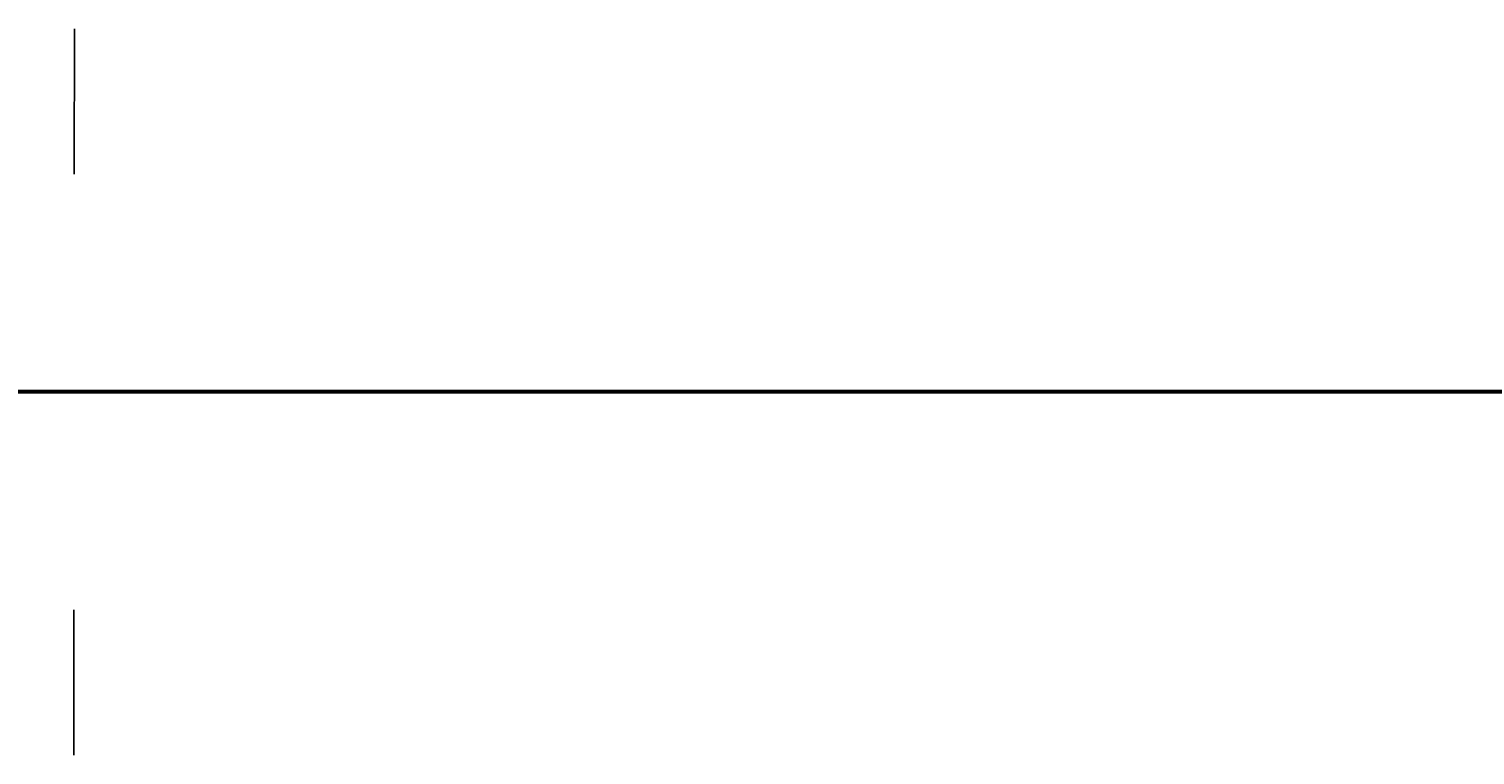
# Model space of a CAD drawing. Header units: millimetres. Extents: x -12354389001 to 271431, y -126469 to 48347.
# Tile 22 of 79: x -12344604258 to -12344271503, y -126245 to 40909. Entities that reach past the tile are written whole.
import ezdxf
from ezdxf.enums import TextEntityAlignment as Align

# ---------------------------------------------------------------- set-up
doc = ezdxf.new("R2010")
doc.units = ezdxf.units.MM
for name, pattern in [('1', [0]), ('4', [5, 3, -2]), ('BGS', [10, 0, 10])]:
    doc.linetypes.add(name, pattern=pattern)
doc.layers.get('0').update_dxf_attribs({"lineweight": 9})
doc.layers.add('00 opisy', color=7, linetype='Continuous', lineweight=25)
doc.layers.add('EBUPP', color=7, linetype='1', lineweight=30)
for name, color, linetype in [('EADTD', 7, 'Continuous'), ('EBUOA', 7, 'Continuous'), ('EDZPD', 3, '1'), ('SDROK', 7, 'Continuous'), ('SDRPK', 7, '1'), ('SZOPO', 7, 'BGS'), ('SZZPZ', 102, 'Continuous'), ('UCCOA', 6, 'Continuous'), ('UCCPOR', 6, '1'), ('UCCTO', 6, 'Continuous'), ('UEEOO', 1, 'Continuous'), ('UEEPA', 1, '1'), ('UEEPON', 1, '1'), ('UEETO', 1, 'Continuous'), ('UGGOO', 2, 'Continuous'), ('UGGPOR', 2, '1'), ('UKKOA', 7, 'Continuous'), ('UKKOO', 1, 'Continuous'), ('UKKPA', 1, '1'), ('UKKPB', 1, '1'), ('UKKTO', 1, 'Continuous'), ('UTTOO', 2, 'Continuous'), ('UTTPO', 1, '1'), ('UTTTO', 2, 'Continuous'), ('UWWOA', 5, 'Continuous'), ('UWWOO', 5, 'Continuous'), ('UWWPA', 5, '1'), ('UWWPO', 5, '4'), ('UWWTO', 5, 'Continuous'), ('WUKOS', 7, 'Continuous'), ('WUKPS', 7, '1'), ('ZAKRES', 2, '1')]:
    doc.layers.add(name, color=color, linetype=linetype)
doc.styles.get("Standard").update_dxf_attribs({"font": 'arial.ttf'})

# ---------------------------------------------------------------- blocks, each defined once
blk = doc.blocks.new('DLI')
blk.add_circle((0, 0), 0.09)
for centre, start, end in [((0, 0.750093), 30.14144, 149.85856), ((-0.713298, 0.231779), 102.145781, 221.858708), ((0.713298, 0.231779), 318.141292, 77.854219), ((-0.440797, -0.606751), 174.149498, 293.852913), ((0.440797, -0.606751), 246.147087, 5.850502)]:
    blk.add_arc(centre, 0.75, start, end)
blk = doc.blocks.new('TRA')
for p, q in [((-5.5, 2.7539), (-5.5, 1.7539)), ((-4.5, 2.7539), (-4.5, 1.7539)), ((4.5, 2.7539), (4.5, 1.7539)), ((5.5, 2.7539), (5.5, 1.7539)), ((-0.5, -2.2461), (-0.5, -3.2461)), ((0.5, -2.2461), (0.5, -3.2461))]:
    blk.add_line(p, q)
blk = doc.blocks.new('DIG')
for p, q in [((-0.6024, 0.1875), (-0.9874, 1.3242)), ((-0.9874, 1.3242), (-0.0078, 0.6309)), ((-0.0078, 0.6309), (0.9542, 1.3483)), ((0.9542, 1.3483), (0.5976, 0.2024)), ((-1.5645, -0.5299), (-0.6024, 0.1875)), ((0.5976, 0.2024), (1.5772, -0.4909)), ((-0.3645, -0.515), (-1.5645, -0.5299)), ((0.0205, -1.6517), (-0.3645, -0.515)), ((0.3772, -0.5058), (0.0205, -1.6517)), ((1.5772, -0.4909), (0.3772, -0.5058))]:
    blk.add_line(p, q)
blk.add_circle((0, 0), 0.09)
blk = doc.blocks.new('PNN')
for p, q in [((5.2, 0), (4.0686, 1.1314)), ((1.2, 0), (9.2, 0)), ((5.2, 0), (4.0686, -1.1314))]:
    blk.add_line(p, q)
blk = doc.blocks.new('SLS')
blk.add_circle((0, 0), 0.35)
blk = doc.blocks.new('LAT')
for p, q in [((0, 1.2), (0, 2)), ((-2, 0), (-1.2, 0)), ((1.2, 0), (2, 0)), ((0, -1.2), (0, -2))]:
    blk.add_line(p, q)
blk = doc.blocks.new('KRA')
for p, q in [((-0.75, -0.3571), (-0.75, 0.3571)), ((-0.75, 0.3571), (0.75, 0.3571)), ((-0.25, -0.3571), (-0.25, 0.3571)), ((0.25, -0.3571), (0.25, 0.3571)), ((0.75, 0.3571), (0.75, -0.3571)), ((0.75, -0.3571), (-0.75, -0.3571))]:
    blk.add_line(p, q)
blk = doc.blocks.new('WLZ')
blk.add_circle((0, 0), 0.4)
blk = doc.blocks.new('ZAS')
for p, q in [((0.25, 0.25), (-0.25, 0.25)), ((-0.25, 0.25), (-0.25, -0.25)), ((0.25, -0.25), (0.25, 0.25)), ((-0.25, -0.25), (0.25, -0.25))]:
    blk.add_line(p, q)
blk = doc.blocks.new('HYP')
for p, q in [((0, 1.5), (-0.5303, 0.9697)), ((0, 1.5), (0.5303, 0.9697)), ((0, 0.75), (0, 1.5))]:
    blk.add_line(p, q)
blk.add_circle((0, 0), 0.75)
blk = doc.blocks.new('WSP')
blk.add_circle((0, 0), 0.09)
blk = doc.blocks.new('Wrocławska 82')
at = {"layer": 'EBUPP', "linetype": '1'}
for p, q in [((-295391.53, 34133.5), (-295418.45, 34060.42)), ((-295408.24, 34056.66), (-295396.32, 34089.04)), ((-295418.45, 34060.42), (-295408.24, 34056.66)), ((-295402.71, 34000), (-295397.6, 34014.12)), ((-295405.63, 33991.91), (-295402.71, 34000)), ((-295405.63, 33991.91), (-295410.07, 33979.61)), ((-295398.18, 33975.37), (-295410.07, 33979.61)), ((-295407.04, 33963.94), (-295410.05, 33955.76)), ((-295391.41, 33958.19), (-295407.04, 33963.94)), ((-295410.05, 33955.76), (-295381.72, 33945.33)), ((-295408.9, 33837.58), (-295408.81, 33837.83)), ((-295408.81, 33837.83), (-295408.1, 33837.58)), ((-295408.1, 33837.58), (-295408.21, 33837.27)), ((-295408.21, 33837.27), (-295405.2, 33836.21)), ((-295405.2, 33836.21), (-295405.1, 33836.49)), ((-295405.1, 33836.49), (-295404.3, 33836.21)), ((-295404.3, 33836.21), (-295404.42, 33835.88)), ((-295404.42, 33835.88), (-295401.48, 33834.84)), ((-295401.48, 33834.84), (-295401.39, 33835.1)), ((-295401.39, 33835.1), (-295400.6, 33834.82)), ((-295408.47, 33827.1), (-295411.41, 33828.1)), ((-295408.61, 33826.7), (-295408.47, 33827.1)), ((-295407.69, 33826.73), (-295407.79, 33826.42)), ((-295404.71, 33825.7), (-295407.69, 33826.73)), ((-295407.79, 33826.42), (-295408.61, 33826.7)), ((-295404.83, 33825.36), (-295404.71, 33825.7)), ((-295403.9, 33825.04), (-295404.83, 33825.36)), ((-295403.83, 33825.25), (-295403.9, 33825.04)), ((-295397.1, 33822.92), (-295403.83, 33825.25)), ((-295407.16, 33785.02), (-295415.72, 33762.02)), ((-295407.16, 33785.02), (-295350.08, 33763.78)), ((-295415.72, 33762.02), (-295383.41, 33750)), ((-295402.16, 33708.44), (-295400.95, 33711.39)), ((-295400.95, 33711.39), (-295396.12, 33709.43)), ((-295397.32, 33706.47), (-295402.16, 33708.44))]:
    blk.add_line(p, q, dxfattribs=at)
at = {"layer": 'EDZPD', "linetype": '1'}
for p, q in [((-295479.51, 34183.77), (-295384.38, 34173.49)), ((-295416.03, 34166.9), (-295393.96, 34164.02)), ((-295433.2, 33724), (-295360.4, 33700.8))]:
    blk.add_line(p, q, dxfattribs=at)
at = {"layer": 'SDRPK', "linetype": '1'}
for p, q in [((-295421.68, 34182.1), (-295403.05, 34180.54)), ((-295403.05, 34180.54), (-295386.39, 34178.41)), ((-295419.35, 34175.74), (-295385.67, 34171.88)), ((-295383.88, 34165.38), (-295409.13, 34168.64)), ((-295438.87, 34157.09), (-295385.31, 34137.69)), ((-295409.57, 34125.97), (-295407.04, 34132.98)), ((-295407.45, 34096.87), (-295406.67, 34098.98)), ((-295406.67, 34098.98), (-295404.53, 34098.2)), ((-295405.31, 34096.08), (-295407.45, 34096.87)), ((-295403.48, 34069.58), (-295402.4, 34069.18)), ((-295402.4, 34069.18), (-295403.34, 34066.65)), ((-295403.34, 34066.65), (-295404.42, 34067.05)), ((-295404.5, 34066.79), (-295401.24, 34065.65)), ((-295396.87, 34056.3), (-295401.24, 34044.44)), ((-295408.7, 34022.9), (-295406.78, 34027.8)), ((-295404.02, 34027.4), (-295406.92, 34019.72)), ((-295413.51, 34010.4), (-295408.7, 34022.9)), ((-295406.92, 34019.72), (-295410.48, 34010.04)), ((-295406.85, 33974.33), (-295406.58, 33974.95)), ((-295395.4, 33944.96), (-295416.47, 33953.17)), ((-295389.59, 33939.5), (-295410.63, 33947.38)), ((-295438.28, 33794.23), (-295392.98, 33812.93)), ((-295431.23, 33778), (-295385.23, 33798.55)), ((-295408.28, 33759.26), (-295408.62, 33758.36)), ((-295408.62, 33758.36), (-295409.93, 33758.85)), ((-295388.87, 33741.35), (-295411.6, 33749.86)), ((-295423.51, 33748.24), (-295406.48, 33741.82)), ((-295406.48, 33741.82), (-295355.08, 33722.41)), ((-295419.53, 33688.43), (-295407.63, 33715.31)), ((-295407.63, 33715.31), (-295402.74, 33713.28)), ((-295402.74, 33713.28), (-295414.6, 33686.72)), ((-295400.95, 33711.39), (-295403.14, 33712.35)), ((-295402.16, 33708.44), (-295404.46, 33709.43)), ((-295399.54, 33707.35), (-295409.51, 33684.79)), ((-295408.22, 33684.41), (-295398.19, 33706.74)), ((-295396.75, 33706.12), (-295406.68, 33683.88)), ((-295402.29, 33682.2), (-295394.92, 33698.58))]:
    blk.add_line(p, q, dxfattribs=at)
at = {"layer": 'SDRPK', "linetype": '4'}
for p, q in [((-295420.11, 34177.52), (-295407.03, 34176.2)), ((-295407.03, 34176.2), (-295400.18, 34175.58)), ((-295408.78, 34159.77), (-295411.3, 34147.14)), ((-295408.02, 34145.97), (-295405.36, 34159.02)), ((-295406.92, 34133.06), (-295409.86, 34124.93)), ((-295404.9, 34098.35), (-295400.35, 34110.65)), ((-295406.55, 34093.89), (-295405.7, 34096.25)), ((-295409.74, 34085.2), (-295406.55, 34093.89)), ((-295403.91, 34066.59), (-295407.93, 34055.87)), ((-295407.93, 34055.87), (-295412.57, 34057.65)), ((-295401.95, 34043.4), (-295415.56, 34048.37)), ((-295416, 34047.12), (-295403.03, 34042.36)), ((-295395.54, 34017.11), (-295406.44, 34020.99)), ((-295397.75, 34013.72), (-295407.79, 34017.35)), ((-295413.55, 34000), (-295407.36, 34016.71)), ((-295403.48, 34000), (-295398.44, 34013.94)), ((-295406.31, 33992.17), (-295403.48, 34000)), ((-295415.71, 33995.72), (-295406.31, 33992.17)), ((-295406.42, 33989.73), (-295416.49, 33993.51)), ((-295419.04, 33979.09), (-295406.85, 33974.33)), ((-295408.03, 33977.16), (-295407.49, 33978.69)), ((-295407.79, 33976.65), (-295407.11, 33978.55)), ((-295407.55, 33976.14), (-295406.74, 33978.42)), ((-295409.86, 33977.82), (-295408.03, 33977.16)), ((-295410.37, 33977.57), (-295407.79, 33976.65)), ((-295410.88, 33977.33), (-295407.55, 33976.14)), ((-295401.89, 33974.34), (-295401.14, 33976.43)), ((-295401.38, 33974.58), (-295400.77, 33976.29)), ((-295406.58, 33974.95), (-295398.05, 33971.69)), ((-295399.17, 33973.79), (-295401.38, 33974.58)), ((-295398.93, 33973.28), (-295401.89, 33974.34)), ((-295403.86, 33973.88), (-295407.04, 33963.94)), ((-295436.99, 33938.8), (-295393.93, 33923.08)), ((-295393.93, 33923.08), (-295401.82, 33901.61)), ((-295401.82, 33901.61), (-295444.76, 33917.3)), ((-295404.03, 33824.46), (-295403.77, 33825.23)), ((-295402.12, 33824.38), (-295403.85, 33824.98)), ((-295402.21, 33824.12), (-295403.94, 33824.72)), ((-295402.03, 33824.63), (-295402.3, 33823.86)), ((-295402.3, 33823.86), (-295404.03, 33824.46)), ((-295389.89, 33750), (-295418.78, 33760.78))]:
    blk.add_line(p, q, dxfattribs=at)
at = {"layer": 'SDRPK', "linetype": '1'}
for centre, radius, start, end in [((-295397.3727, 34127.9883), 10.88, 96.42419, 152.69064), ((-295404.4979, 34058.4311), 7.92, 344.39063, 65.71023), ((-295407.1833, 34047.7647), 6.81, 247.12965, 330.7776), ((-295414.0552, 34029.3572), 7.44, 347.91845, 59.68637), ((-295398.7172, 34025.2027), 5.74, 76.32325, 157.49302), ((-295422.5597, 33889.3128), 24.31, 331.33062, 344.53358), ((-295432.2779, 33895.6732), 35.9, 285.50676, 329.865), ((-295431.0709, 33894.7312), 39.79, 299.41302, 333.3439)]:
    blk.add_arc(centre, radius, start, end, dxfattribs=at)
at = {"layer": 'SDRPK', "linetype": '4'}
blk.add_arc((-295400.9199, 34129.3966), 7.03, 80.0068, 148.59379, dxfattribs=at)
at = {"layer": 'SZOPO', "linetype": 'BGS'}
for p, q in [((-295374.18, 34161.43), (-295410.41, 34165.91)), ((-295408.59, 34160), (-295408.1, 34162.52)), ((-295408.1, 34162.52), (-295404.57, 34161.86)), ((-295404.57, 34161.86), (-295404.97, 34159.22)), ((-295406.59, 34159.58), (-295408.59, 34160)), ((-295404.97, 34159.22), (-295405.57, 34159.33)), ((-295388.39, 33924.73), (-295423.14, 33936.86)), ((-295401.01, 33756.55), (-295401.41, 33755.39)), ((-295502.71, 33750), (-295351.53, 33696.25)), ((-295413.46, 33741.75), (-295389.46, 33732.61)), ((-295402.16, 33708.44), (-295412.17, 33685.77)), ((-295394.68, 33706.74), (-295405.18, 33683.45))]:
    blk.add_line(p, q, dxfattribs=at)
at = {"layer": 'UCCOA'}
blk.add_line((-295405.0442, 33853.7054), (-295399.0511, 33853.7054), dxfattribs=at)
at = {"layer": 'UCCPOR', "linetype": '1'}
for p, q in [((-295416.16, 34031.84), (-295407.99, 34028.88)), ((-295407.71, 34028.13), (-295416.33, 34031.37)), ((-295407.99, 34028.88), (-295407.47, 34028.69)), ((-295407.47, 34028.69), (-295401.95, 34026.69)), ((-295393.02, 34022.58), (-295407.71, 34028.13)), ((-295401.95, 34026.69), (-295392.77, 34023.26)), ((-295420.07, 33859.28), (-295398.81, 33851.8)), ((-295398.21, 33850.53), (-295420.38, 33858.44))]:
    blk.add_line(p, q, dxfattribs=at)
at = {"layer": 'UCCTO'}
for p, q in [((-295416.8498, 34032.8223), (-295408.5985, 34032.8223)), ((-295407.3352, 33853.6001), (-295399.1381, 33853.6001))]:
    blk.add_line(p, q, dxfattribs=at)
at = {"layer": 'UEEPON', "linetype": '1'}
for p, q in [((-295411.64, 34178.15), (-295406.18, 34177.52)), ((-295406.18, 34177.52), (-295392.66, 34175.71)), ((-295415.62, 34167.89), (-295401.3, 34166.01)), ((-295401.3, 34166.01), (-295383.88, 34163.77)), ((-295424.11, 34165.57), (-295405.71, 34163.1)), ((-295405.71, 34163.1), (-295394.51, 34161.98)), ((-295407.13, 34130.27), (-295405.13, 34133.69)), ((-295412.65, 34132.37), (-295407.13, 34130.27)), ((-295415.81, 34046.49), (-295402.7, 34041.72)), ((-295402.7, 34041.72), (-295400.06, 34040.75)), ((-295409.35, 34022.4), (-295407.32, 34027.74)), ((-295407.32, 34027.74), (-295401.68, 34025.49)), ((-295401.68, 34025.49), (-295400.38, 34024.97)), ((-295387.26, 33975.74), (-295412.83, 33987.67)), ((-295410.59, 33953.24), (-295399.06, 33949.04)), ((-295403.6, 33880.05), (-295395.88, 33899.73)), ((-295415.09, 33871.61), (-295403.6, 33880.05)), ((-295408.11, 33859.38), (-295398.71, 33867.72)), ((-295408.46, 33859.46), (-295408.11, 33859.38)), ((-295409.93, 33857.86), (-295408.11, 33859.38)), ((-295408.11, 33859.38), (-295397.73, 33856.96)), ((-295416.36, 33841.65), (-295398.29, 33835.19)), ((-295405.46, 33788.24), (-295413, 33784.63)), ((-295402.81, 33788.16), (-295405.46, 33788.24)), ((-295399.42, 33786.91), (-295402.81, 33788.16)), ((-295416.71, 33754.18), (-295401.61, 33750)), ((-295401.61, 33750), (-295399.24, 33749.35))]:
    blk.add_line(p, q, dxfattribs=at)
blk.add_arc((-295397.6858, 34127.66), 9.58, 90.08476, 140.9915, dxfattribs=at)
at = {"layer": 'UEETO'}
for p, q in [((-295411.1439, 34053.6825), (-295401.8068, 34053.6825)), ((-295406.7497, 34015.2684), (-295397.684, 34015.2684))]:
    blk.add_line(p, q, dxfattribs=at)
at = {"layer": 'UGGPOR', "linetype": '1'}
for p, q in [((-295426.7, 34176.5), (-295403.15, 34173.44)), ((-295403.15, 34173.44), (-295401.46, 34173.23)), ((-295401.46, 34173.23), (-295398.45, 34172.9)), ((-295416.58, 34168.46), (-295395.83, 34165.68))]:
    blk.add_line(p, q, dxfattribs=at)
at = {"layer": 'UKKOA'}
for p, q in [((-295402.07, 34178.23), (-295400.6708, 34181.34)), ((-295412.5853, 34158.231), (-295406.3316, 34158.231)), ((-295402.6767, 34132.46), (-295396.4231, 34132.46)), ((-295406.1362, 34122.73), (-295400.1431, 34122.73)), ((-295406.5621, 34051.8099), (-295406.0608, 34051.89)), ((-295406.0608, 34051.89), (-295399.6768, 34051.89)), ((-295410.2219, 34032.87), (-295403.9031, 34032.87)), ((-295403.31, 34031.23), (-295403.9031, 34032.87)), ((-295412.7408, 34032.04), (-295406.4871, 34032.04)), ((-295408.88, 34015.79), (-295408.2208, 34012.03)), ((-295400.8725, 34012.6264), (-295402.007, 34009.9924)), ((-295408.2208, 34012.03), (-295402.1625, 34012.03)), ((-295408.3258, 34009.9924), (-295402.007, 34009.9924)), ((-295406.62, 33988.32), (-295404.98, 33989.1021)), ((-295404.98, 33989.1021), (-295398.9218, 33989.1021)), ((-295405.94, 33974.29), (-295407.0812, 33972.5611)), ((-295413.3349, 33972.5611), (-295407.0812, 33972.5611)), ((-295405.7979, 33970.403), (-295399.8048, 33970.403)), ((-295401.67, 33946.28), (-295404.9215, 33942.6735)), ((-295411.3055, 33942.6735), (-295404.9215, 33942.6735)), ((-295404.0472, 33939.9995), (-295397.8587, 33939.9995)), ((-295405.02, 33869.64), (-295403.6807, 33870.4095)), ((-295403.6807, 33870.4095), (-295397.3619, 33870.4095)), ((-295408, 33856.63), (-295407.4672, 33857.139)), ((-295407.4672, 33857.139), (-295401.1484, 33857.139)), ((-295408.43, 33844.14), (-295407.5719, 33844.9654)), ((-295407.5719, 33844.9654), (-295401.1879, 33844.9654))]:
    blk.add_line(p, q, dxfattribs=at)
at = {"layer": 'UKKPB', "linetype": '1'}
for p, q in [((-295402.03, 34178.5), (-295401.85, 34180.43)), ((-295409.79, 34179.2), (-295408.21, 34178.99)), ((-295408.21, 34178.99), (-295402.38, 34178.2)), ((-295401.8, 34178.15), (-295392.78, 34176.82)), ((-295399.42, 34150.67), (-295413.11, 34146.55)), ((-295412.93, 34146.16), (-295402.24, 34142.18)), ((-295402.24, 34142.18), (-295398.77, 34140.89)), ((-295409.03, 34129.04), (-295398.27, 34124.89)), ((-295401.67, 34114.73), (-295398.22, 34124.34)), ((-295401.86, 34114.22), (-295401.67, 34114.73)), ((-295402.06, 34113.65), (-295401.86, 34114.22)), ((-295402.64, 34112.04), (-295402.06, 34113.65)), ((-295404.65, 34106.43), (-295402.64, 34112.04)), ((-295404.75, 34106.15), (-295404.65, 34106.43)), ((-295404.48, 34106.03), (-295404.75, 34106.15)), ((-295402.05, 34105.01), (-295404.48, 34106.03)), ((-295401.57, 34065.67), (-295399.4, 34071.54)), ((-295406.74, 34052.06), (-295401.57, 34065.67)), ((-295409.31, 34052.61), (-295407.14, 34051.87)), ((-295406.85, 34051.78), (-295406.74, 34052.06)), ((-295407.14, 34051.87), (-295406.85, 34051.78)), ((-295400.83, 34036.79), (-295403.19, 34031.51)), ((-295403.19, 34031.51), (-295403.43, 34030.96)), ((-295403.03, 34031.11), (-295396.81, 34028.57)), ((-295403.43, 34030.96), (-295403.54, 34030.71)), ((-295403.54, 34030.71), (-295405.92, 34024.06)), ((-295405.92, 34024.06), (-295406.11, 34023.55)), ((-295406.11, 34023.55), (-295408.78, 34016.07)), ((-295408.78, 34016.07), (-295408.98, 34015.51)), ((-295402.78, 34013.75), (-295408.6, 34015.69)), ((-295402.26, 34013.57), (-295402.78, 34013.75)), ((-295400.93, 34013.13), (-295402.26, 34013.57)), ((-295409.92, 33989.55), (-295406.9, 33988.44)), ((-295406.33, 33988.25), (-295399.99, 33985.66)), ((-295409.83, 33975.96), (-295408.25, 33975.29)), ((-295408.25, 33975.29), (-295406.21, 33974.42)), ((-295405.66, 33974.18), (-295398.19, 33971.67)), ((-295401.5, 33946.52), (-295399.62, 33951.92)), ((-295411.8, 33949.89), (-295401.97, 33946.29)), ((-295401.46, 33946.07), (-295399.18, 33945.22)), ((-295385.25, 33860.29), (-295404.76, 33869.5)), ((-295407.57, 33865.9), (-295405.21, 33869.41)), ((-295407.27, 33868.14), (-295405.2, 33869.41)), ((-295408.72, 33867.24), (-295407.27, 33868.14)), ((-295412.59, 33864.86), (-295408.72, 33867.24)), ((-295408.52, 33864.48), (-295407.57, 33865.9)), ((-295411.11, 33860.6), (-295408.52, 33864.48)), ((-295411.42, 33860.23), (-295408.21, 33856.85)), ((-295408.38, 33844.44), (-295408.01, 33856.33)), ((-295408.69, 33843.99), (-295408.39, 33844.16)), ((-295408.39, 33844.16), (-295408.14, 33844.08)), ((-295408.14, 33844.08), (-295402.13, 33842.08)), ((-295412.17, 33842.07), (-295408.69, 33843.99)), ((-295402.13, 33842.08), (-295400.87, 33841.67)), ((-295394.21, 33819.38), (-295419.4, 33828.45)), ((-295404.23, 33746.84), (-295412.63, 33750)), ((-295403.72, 33746.65), (-295404.23, 33746.84)), ((-295402.32, 33746.12), (-295403.72, 33746.65)), ((-295381.39, 33738.39), (-295402.32, 33746.12))]:
    blk.add_line(p, q, dxfattribs=at)
at = {"layer": 'UKKTO'}
for p, q in [((-295405.2513, 34133.7013), (-295395.8599, 34133.7013)), ((-295408.2836, 34122.582), (-295399.2179, 34122.582)), ((-295404.75, 34106.15), (-295405.7897, 34104.1348)), ((-295415.1267, 34104.1348), (-295405.7897, 34104.1348)), ((-295401.5863, 34062.3447), (-295392.2492, 34062.3447)), ((-295406.85, 34051.78), (-295406.034, 34051.99)), ((-295406.034, 34051.99), (-295396.9683, 34051.99)), ((-295403.31, 34031.23), (-295402.5941, 34031.4321)), ((-295402.5941, 34031.4321), (-295393.257, 34031.4321)), ((-295408.88, 34015.79), (-295408.3832, 34011.7114)), ((-295400.69, 34012.95), (-295401.8998, 34010.3924)), ((-295408.3832, 34011.7114), (-295399.0461, 34011.7114)), ((-295410.9112, 34010.3924), (-295401.8998, 34010.3924)), ((-295406.62, 33988.32), (-295405.6657, 33988.8216)), ((-295405.6657, 33988.8216), (-295396.3829, 33988.8216)), ((-295405.94, 33974.29), (-295406.9771, 33971.8608)), ((-295416.2599, 33971.8608), (-295406.9771, 33971.8608)), ((-295408.4551, 33969.2033), (-295399.1723, 33969.2033)), ((-295401.67, 33946.28), (-295404.4059, 33941.95)), ((-295413.6344, 33941.95), (-295404.4059, 33941.95)), ((-295406.5655, 33939.0026), (-295397.337, 33939.0026)), ((-295405.02, 33869.64), (-295404.3667, 33870.3669)), ((-295404.3667, 33870.3669), (-295395.1382, 33870.3669)), ((-295408, 33856.63), (-295409.936, 33852.6207)), ((-295408.43, 33844.14), (-295407.2043, 33845.0421)), ((-295407.2043, 33845.0421), (-295397.9215, 33845.0421)), ((-295402.0672, 33840.3968), (-295392.8387, 33840.3968)), ((-295404.4018, 33817.1215), (-295395.1733, 33817.1215))]:
    blk.add_line(p, q, dxfattribs=at)
at = {"layer": 'UTTPO', "linetype": '1'}
for p, q in [((-295409.3, 34176.65), (-295385.12, 34173.13)), ((-295410.71, 34160.97), (-295399.18, 34156.35)), ((-295417.71, 34052.06), (-295400.82, 34045.77)), ((-295410.59, 34050.67), (-295399.4, 34046.91)), ((-295412.81, 34029.21), (-295407.42, 34027.31)), ((-295407.42, 34027.31), (-295404.09, 34026.56)), ((-295404.09, 34026.56), (-295395.08, 34022.87))]:
    blk.add_line(p, q, dxfattribs=at)
at = {"layer": 'UWWPO', "linetype": '1'}
for p, q in [((-295419.07, 34150.74), (-295400, 34143.88)), ((-295442.05, 34059.35), (-295408.03, 34047.48)), ((-295408.03, 34047.48), (-295407.92, 34047.45)), ((-295407.92, 34047.45), (-295406.22, 34046.8)), ((-295406.22, 34046.8), (-295394.43, 34043.01)), ((-295401.6, 34023.33), (-295398.26, 34032.63)), ((-295401.6, 34023.33), (-295402.34, 34021.59)), ((-295399.38, 34020.53), (-295402.34, 34021.59)), ((-295422.32, 33947.62), (-295405.2, 33940.52)), ((-295405.2, 33940.52), (-295392.78, 33935.56)), ((-295410.52, 33840.08), (-295408.69, 33839.43)), ((-295408.69, 33839.43), (-295399.13, 33836.02))]:
    blk.add_line(p, q, dxfattribs=at)
at = {"layer": 'UWWTO'}
for p, q in [((-295402.28, 34021.43), (-295402.0487, 34021.422)), ((-295402.0487, 34021.422), (-295392.983, 34021.422))]:
    blk.add_line(p, q, dxfattribs=at)
at = {"layer": 'WUKPS', "linetype": '1'}
for p, q in [((-295407.59, 34148.13), (-295397.99, 34144.99)), ((-295406.64, 34147.82), (-295406.97, 34146.79)), ((-295404.73, 34147.2), (-295404.9, 34146.69)), ((-295401.09, 34144.9), (-295407.74, 34147.03)), ((-295402.83, 34146.57), (-295403.16, 34145.57)), ((-295400.93, 34145.95), (-295401.09, 34145.46)), ((-295389.98, 34140.8), (-295401.09, 34144.9)), ((-295400.06, 33948.38), (-295416.01, 33954.25)), ((-295408.51, 33951.49), (-295408.74, 33950.87)), ((-295407.58, 33951.15), (-295408.04, 33949.88)), ((-295406.64, 33950.8), (-295406.87, 33950.16)), ((-295405.7, 33950.46), (-295406.18, 33949.15)), ((-295404.76, 33950.11), (-295405, 33949.45)), ((-295403.82, 33949.77), (-295404.31, 33948.43)), ((-295402.88, 33949.42), (-295403.13, 33948.74)), ((-295401.94, 33949.07), (-295402.45, 33947.7)), ((-295417.66, 33949.01), (-295408.7, 33945.74)), ((-295401.01, 33948.73), (-295401.26, 33948.04)), ((-295408.56, 33945.69), (-295408.42, 33946.05)), ((-295407.62, 33945.34), (-295407.35, 33946.06)), ((-295408.7, 33945.74), (-295390, 33938.81)), ((-295406.68, 33945), (-295406.55, 33945.35)), ((-295405.74, 33944.65), (-295405.48, 33945.36)), ((-295403.87, 33943.95), (-295403.61, 33944.66)), ((-295404.81, 33944.3), (-295404.67, 33944.65)), ((-295402.93, 33943.61), (-295402.8, 33943.96)), ((-295401.99, 33943.26), (-295401.73, 33943.96)), ((-295401.05, 33942.91), (-295400.92, 33943.26)), ((-295394.41, 33898.75), (-295403.72, 33876.73)), ((-295401.15, 33882.82), (-295400.3, 33882.46)), ((-295401.54, 33881.89), (-295399.77, 33881.15)), ((-295401.93, 33880.97), (-295401.02, 33880.59)), ((-295402.32, 33880.05), (-295400.47, 33879.27)), ((-295402.71, 33879.13), (-295401.82, 33878.76)), ((-295403.1, 33878.21), (-295401.43, 33877.5)), ((-295403.49, 33877.29), (-295402.72, 33876.96)), ((-295403.93, 33876.4), (-295402.63, 33875.57)), ((-295404.48, 33875.56), (-295403.85, 33875.14)), ((-295405.05, 33874.74), (-295403.84, 33873.87)), ((-295405.65, 33873.94), (-295405.06, 33873.49)), ((-295406.26, 33873.15), (-295405.15, 33872.24)), ((-295406.91, 33872.39), (-295406.37, 33871.92)), ((-295407.57, 33871.64), (-295406.55, 33870.7)), ((-295408.26, 33870.91), (-295407.77, 33870.43)), ((-295408.97, 33870.21), (-295408.03, 33869.25)), ((-295409.08, 33785.81), (-295405.69, 33787.86)), ((-295405.69, 33787.86), (-295399.35, 33786.1)), ((-295405.91, 33787.72), (-295405.53, 33787.08)), ((-295404.01, 33787.39), (-295404.34, 33786.21)), ((-295402.08, 33786.86), (-295402.25, 33786.26)), ((-295407.62, 33786.69), (-295407.3, 33786.16)), ((-295405.6, 33786.58), (-295407.38, 33786.14)), ((-295403.07, 33785.85), (-295405.6, 33786.58)), ((-295407.38, 33786.14), (-295411.33, 33775.74)), ((-295398.54, 33784.52), (-295403.07, 33785.85)), ((-295409.19, 33785.54), (-295408.5, 33785.27)), ((-295409.91, 33783.67), (-295408.52, 33783.13))]:
    blk.add_line(p, q, dxfattribs=at)
blk.add_arc((-295432.1946, 33894.2447), 33.43, 299.6436, 328.40443, dxfattribs=at)
at = {"layer": 'ZAKRES', "linetype": '1'}
for p, q in [((-295479.37, 34174.94), (-295384.45, 34162.74)), ((-295376.66, 33706.08), (-295431.32, 33723.42))]:
    blk.add_line(p, q, dxfattribs=at)
at = {"layer": 'SZZPZ'}
for name, p in [('DLI', (-295405.77, 34175.6)), ('DLI', (-295400.18, 34175.32)), ('DLI', (-295409.23, 34164.72)), ('DLI', (-295407.33, 34164.36)), ('DLI', (-295403.76, 34163.86)), ('TRA', (-295398.82, 34153.89)), ('TRA', (-295407.82, 34116.1)), ('TRA', (-295408.82, 34102.05)), ('TRA', (-295402.88, 34057.88)), ('DLI', (-295401.22, 34052.78)), ('TRA', (-295408.11, 34047.98)), ('DIG', (-295405, 34046.32)), ('DIG', (-295402.43, 34045.62)), ('DIG', (-295406.27, 34041.46)), ('DIG', (-295403.02, 34024.79)), ('TRA', (-295397.61, 34023.32)), ('TRA', (-295413.85, 34018.52)), ('DIG', (-295406.02, 34016)), ('TRA', (-295406.13, 34005.04)), ('TRA', (-295408.8, 33996.42)), ('TRA', (-295412.49, 33985.22)), ('DLI', (-295409.86, 33951.64)), ('DLI', (-295404.21, 33949.86)), ('DLI', (-295400.37, 33948.33)), ('TRA', (-295407.65, 33891.01)), ('TRA', (-295413.7, 33878.06)), ('DLI', (-295402.76, 33857.91)), ('DLI', (-295406.07, 33855.01)), ('DLI', (-295409.06, 33852.2)), ('TRA', (-295400.14, 33848.74)), ('DLI', (-295407.75, 33840.44)), ('DLI', (-295404.8, 33839.45)), ('DLI', (-295401.29, 33816.65)), ('TRA', (-295407.64, 33813.57)), ('TRA', (-295407.71, 33751.13)), ('DLI', (-295402.63, 33703.36)), ('DLI', (-295405.95, 33695.92))]:
    blk.add_blockref(name, p, dxfattribs=at)
at = {"layer": 'UEEOO', "rotation": 175.659997}
blk.add_blockref('PNN', (-295392, 34173.98), dxfattribs=at)
at = {"layer": 'UEEPA'}
for p, rotation in [((-295408.64, 33859.7), 89.99999900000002), ((-295407.52, 33787.13), 88.970007)]:
    blk.add_blockref('LAT', p, dxfattribs=dict(at, rotation=rotation))
for p in [(-295408.64, 33859.7), (-295407.52, 33787.13)]:
    blk.add_blockref('SLS', p, dxfattribs=at)
at = {"layer": 'UKKPA'}
for name, p, rotation in [('KRA', (-295402.3, 34180.8), 346.81), ('WLZ', (-295404.75, 34106.15), 337.049999), ('WLZ', (-295406.85, 34051.78), 69.169999), ('WLZ', (-295403.31, 34031.23), 65.920003), ('KRA', (-295407.74, 34016.54), 68.66000199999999), ('WLZ', (-295408.88, 34015.79), 70.300013), ('WLZ', (-295400.69, 34012.95), 70.300013), ('WLZ', (-295408, 33856.63), 29.029988), ('WLZ', (-295408.43, 33844.14), 29.029988)]:
    blk.add_blockref(name, p, dxfattribs=dict(at, rotation=rotation))
for p in [(-295402.07, 34178.23), (-295406.62, 33988.32), (-295405.94, 33974.29), (-295401.67, 33946.28), (-295405.02, 33869.64)]:
    blk.add_blockref('WLZ', p, dxfattribs=at)
at = {"layer": 'UWWPA'}
for name, p in [('HYP', (-295401.91, 34023.47)), ('ZAS', (-295402.28, 34021.43))]:
    blk.add_blockref(name, p, dxfattribs=at)
at = {"layer": 'WUKOS'}
for p in [(-295402.26, 34180.78), (-295402.44, 34180.07), (-295408.52, 34162.92), (-295404.09, 34162.11), (-295404.6, 34158.79), (-295406.9, 34150.49), (-295407.64, 34131.85), (-295403.84, 34066.33), (-295408.19, 34056.28), (-295404.9, 34046.4), (-295407.02, 34027.71), (-295401.87, 34023.44), (-295402.34, 34021.43), (-295407.74, 34016.56), (-295407.41, 33975.95), (-295407.25, 33964.02), (-295401.76, 33901.38), (-295408.11, 33881.56), (-295404.33, 33876.08), (-295403.18, 33874.21), (-295408.65, 33859.66), (-295402.49, 33823.64), (-295405.71, 33787.88), (-295405.56, 33786.68), (-295407.14, 33785.19), (-295401.84, 33755.55), (-295403.43, 33712.26), (-295402.45, 33708.27)]:
    blk.add_blockref('WSP', p, dxfattribs=at)
at = {"layer": 'EADTD', "oblique": 15}
for s, rotation, p in [('66', 340.39, (-295404.82, 33981.01)), ('13', 160.67, (-295402.29, 33831.78))]:
    blk.add_text(s, height=2.5, rotation=rotation, dxfattribs=at).set_placement(p, align=Align.TOP_LEFT)
at = {"layer": 'EBUOA', "oblique": 15}
blk.add_text('i', height=2.5, dxfattribs=at).set_placement((-295404.66, 33828.92))
at = {"layer": 'SDROK', "oblique": 15}
for s, rotation, p in [('ch.bet.', 78.7, (-295408.16, 34151.5)), ('ch.bet', 339.87, (-295410.13, 34045.19)), ('asf.', 340.13, (-295403.72, 34017.58)), ('bet.', 340.75, (-295404.59, 33936.72))]:
    blk.add_text(s, height=1.5, rotation=rotation, dxfattribs=at).set_placement(p)
at = {"layer": 'UCCOA', "oblique": 15}
for s, p in [('215.18', (-295398.41, 33856.11)), ('213.68', (-295398.6, 33854.7))]:
    blk.add_text(s, height=1.8, dxfattribs=at).set_placement(p, align=Align.TOP_RIGHT)
at = {"layer": 'UCCTO', "oblique": 15}
blk.add_text('921c-4-6', height=1.5, dxfattribs=at).set_placement((-295416.72, 34033.32))
blk.add_text('971a-2-9', height=1.5, dxfattribs=at).set_placement((-295398.6, 33854.1), align=Align.RIGHT)
at = {"layer": 'UEEOO', "oblique": 15}
for rotation, p in [(339.95, (-295401.96, 34042.59)), (339.99, (-295412.84, 33955.03))]:
    blk.add_text('eNA', height=1.8, rotation=rotation, dxfattribs=at).set_placement(p, align=Align.TOP_LEFT)
at = {"layer": 'UEETO', "oblique": 15}
for s, rotation, p in [('1-1.1/33', 339.65215, (-295415.69, 34134.55)), ('1-1.2/42', 338.98162, (-295403.97, 34025.98)), ('1-1.2/28', 336.49045, (-295412.73, 33987.13)), ('1-1.2/19', 340.84644, (-295414.79, 33955.64)), ('1-1.3/40', 345.39459, (-295411.55, 33753.68))]:
    blk.add_text(s, height=1.5, rotation=rotation, dxfattribs=at).set_placement(p, align=Align.TOP_LEFT)
blk.add_text('921c-4-20', height=1.5, dxfattribs=at).set_placement((-295411.01, 34055.68), align=Align.TOP_LEFT)
blk.add_text('921c-4-17', height=1.5, dxfattribs=at).set_placement((-295397.15, 34017.27), align=Align.TOP_RIGHT)
at = {"layer": 'UGGOO', "oblique": 15}
blk.add_text('gA300', height=1.8, rotation=353.78, dxfattribs=at).set_placement((-295404.81, 34172.38))
at = {"layer": 'UKKOA', "oblique": 15}
for s, p in [('k', (-295402.97, 34179.66)), ('ndn', (-295411.76, 34158.34)), ('216.36', (-295402.88, 34123.51)), ('k', (-295405.67, 34107.56)), ('ndn', (-295406.5, 34105.9)), ('k', (-295407.94, 34051.86)), ('216.04', (-295406.08, 34052)), ('214.95', (-295406.83, 34032.88)), ('k', (-295402.63, 34032.36)), ('216.07', (-295412.78, 34032.08)), ('k', (-295409.73, 34016.85)), ('217.14', (-295408.06, 34014.43)), ('k', (-295401.19, 34014.24)), ('214.82', (-295408.33, 34013.05)), ('215.98', (-295404.9, 34010.94)), ('215.03', (-295404.82, 33989.07)), ('k', (-295407.83, 33988.4)), ('k', (-295405.67, 33973.8)), ('ndo.', (-295409.1, 33972.65)), ('215.22', (-295402.52, 33970.46)), ('k', (-295402.48, 33947.54)), ('214.66', (-295407.77, 33942.64)), ('k', (-295405.41, 33871.1)), ('214.37', (-295403.77, 33870.47)), ('k', (-295409.06, 33857.38)), ('k', (-295409.46, 33845.41)), ('ndn', (-295406.87, 33845.03))]:
    blk.add_text(s, height=1.8, dxfattribs=at).set_placement(p, align=Align.TOP_LEFT)
for s, p in [('219.55', (-295412.42, 34158.83)), ('217.84', (-295405.9, 34052.49)), ('217.62', (-295412.58, 34032.64)), ('217.14', (-295404.82, 33989.7)), ('215.27', (-295403.52, 33871.01)), ('215.38', (-295407.31, 33857.74)), ('213.68', (-295407.51, 33856.42)), ('215.48', (-295407.41, 33845.57))]:
    blk.add_text(s, height=1.8, dxfattribs=at).set_placement(p)
for s, p in [('218.86', (-295395.78, 34134.86)), ('218.51', (-295399.5, 34125.13)), ('217.28', (-295401.36, 34012.39))]:
    blk.add_text(s, height=1.8, dxfattribs=at).set_placement(p, align=Align.TOP_RIGHT)
for s, p in [('217.32', (-295403.26, 34033.47)), ('217.09', (-295406.44, 33973.16)), ('217.13', (-295399.16, 33971)), ('216.44', (-295404.28, 33943.27)), ('216.36', (-295397.22, 33940.6))]:
    blk.add_text(s, height=1.8, dxfattribs=at).set_placement(p, align=Align.RIGHT)
for rotation, p in [(70.30001, (-295407.09, 34024.45)), (341.52, (-295402.98, 34014.81)), (339.37, (-295404.23, 33746.84))]:
    blk.add_text('k', height=1.8, rotation=rotation, dxfattribs=at).set_placement(p, align=Align.TOP_LEFT)
at = {"layer": 'UKKOO', "oblique": 15}
for s, rotation, p in [('k300', 352.22, (-295412.3, 34180.69)), ('k250', 339.58, (-295401.49, 34143.04)), ('kA', 338.84, (-295410.28, 34130.59)), ('kA', 70.25999, (-295402.65, 34115.41)), ('k250', 341.36, (-295411.6, 34054.51)), ('k150', 339.89, (-295413.1, 33990.34)), ('kA', 336.84, (-295408.68, 33976.58)), ('kA niecz', 56.22999, (-295410.22, 33864.04)), ('kA', 31.59, (-295408.43, 33868.67)), ('kd200', 313.80651, (-295411.08, 33859.53)), ('kd150', 30.3236, (-295413.46, 33842.77)), ('ks300', 341.65, (-295403.15, 33843.69))]:
    blk.add_text(s, height=1.8, rotation=rotation, dxfattribs=at).set_placement(p, align=Align.TOP_LEFT)
at = {"layer": 'UKKTO', "oblique": 15}
for s, rotation, p in [('1-1.1/33', 16.55052, (-295401.55, 34151.17)), ('1-1.1/101', 67.39322, (-295402.65, 34115.41)), ('1-1.1/1', 69.6559, (-295401.54, 34069.04)), ('1-1.1/1', 341.03564, (-295409.41, 34053.65)), ('1-1.1/55', 71.88694, (-295407.41, 34022.39)), ('1-1.2/20', 343.66907, (-295404.93, 34015.46)), ('1-1.1/58', 342.34919, (-295413.51, 33991.84)), ('1-1.1/61', 339.8576, (-295410.22, 33976.94)), ('1-1.1/6', 31.31261, (-295409.61, 33867.88)), ('1-1.3/47', 54.26789, (-295408.54, 33863.96)), ('1-1.1/5', 313.07162, (-295411.08, 33859.53)), ('1-1.2/47', 31.68166, (-295412.46, 33841.54)), ('1-1.1/92', 343.19131, (-295403.43, 33842.19)), ('1-1.1/131', 341.07873, (-295405.63, 33747.03))]:
    blk.add_text(s, height=1.5, rotation=rotation, dxfattribs=at).set_placement(p, align=Align.TOP_LEFT)
for s, p in [('921c-4-24', (-295395.32, 34134.2)), ('971a-2-56', (-295392.3, 33840.9))]:
    blk.add_text(s, height=1.5, dxfattribs=at).set_placement(p, align=Align.RIGHT)
for s, p in [('921c-4-21', (-295398.68, 34124.58)), ('921c-4-20', (-295405.25, 34106.13)), ('921c-4-16', (-295401.36, 34012.39)), ('971a-2-23', (-295406.44, 33973.86)), ('971a-2-22', (-295398.64, 33971.2)), ('971a-2-98', (-295403.87, 33943.95)), ('971a-2-97', (-295396.8, 33941)), ('971a-2-63', (-295394.64, 33819.12))]:
    blk.add_text(s, height=1.5, dxfattribs=at).set_placement(p, align=Align.TOP_RIGHT)
for s, p in [('921c-4-18', (-295405.9, 34052.49)), ('921c-4-52', (-295402.46, 34031.93)), ('971a-2-27', (-295405.53, 33989.32)), ('971a-2-59', (-295404.23, 33870.87)), ('971a-2-57', (-295407.07, 33845.54))]:
    blk.add_text(s, height=1.5, dxfattribs=at).set_placement(p)
blk.add_text('921c-4-53', height=1.5, dxfattribs=at).set_placement((-295408.25, 34013.71), align=Align.TOP_LEFT)
at = {"layer": 'UTTOO', "oblique": 15}
blk.add_text('tA niecz', height=1.8, rotation=341.42, dxfattribs=at).set_placement((-295404.35, 34049))
at = {"layer": 'UTTTO', "oblique": 15}
for s, rotation, p in [('1-1.1/19', 342.47443, (-295407.73, 34050.82)), ('1-1.1/30', 340.92536, (-295403.99, 34047.91)), ('1-1.1/42', 337.3059, (-295411.41, 34029.73))]:
    blk.add_text(s, height=1.5, rotation=rotation, dxfattribs=at).set_placement(p, align=Align.TOP_LEFT)
at = {"layer": 'UWWOA', "oblique": 15}
blk.add_text('w', height=1.8, dxfattribs=at).set_placement((-295403.52, 34021.14))
at = {"layer": 'UWWOO', "oblique": 15}
for rotation, p in [(339.31, (-295407.42, 34047.4)), (340.41, (-295410.48, 33840.34))]:
    blk.add_text('wA', height=1.8, rotation=rotation, dxfattribs=at).set_placement(p)
at = {"layer": 'UWWTO', "oblique": 15}
for s, rotation, p in [('1-1.1/38', 341.38984, (-295409.93, 34047.91)), ('1-1.1/20', 340.22526, (-295412.43, 33944.46))]:
    blk.add_text(s, height=1.5, rotation=rotation, dxfattribs=at).set_placement(p, align=Align.TOP_LEFT)
blk.add_text('921c-4-12', height=1.5, dxfattribs=at).set_placement((-295401.91, 34021.92))
at = {"layer": 'WUKOS', "oblique": 15}
for s, rotation, p in [('220.50', 352.87, (-295407.4, 34181.2)), ('220.58', 355.55, (-295407.34, 34179.84)), ('218.18', 342.37, (-295404.39, 34065.4)), ('215.29', 57.97999, (-295402.47, 33873.6)), ('215.62', 54.08001, (-295406.91, 33872.81)), ('215.22', 38.41, (-295412.03, 33864.64)), ('215.24', 32.16999, (-295410.91, 33860.8)), ('214.16', 344.9, (-295405.46, 33787.92)), ('213.54', 343.28, (-295405.37, 33786.68)), ('213.32', 340.83, (-295406.93, 33785.19)), ('214.15', 332.05, (-295415.38, 33780.31)), ('212.75', 65.21999, (-295404.29, 33704.73))]:
    blk.add_text(s, height=1.8, rotation=rotation, dxfattribs=at).set_placement(p)
for s, p in [('219.93', (-295412.73, 34162.44)), ('219.98', (-295403.85, 34162.11)), ('219.48', (-295404.42, 34159.04)), ('219.35', (-295406.55, 34150.69)), ('219.15', (-295410.75, 34149.42)), ('218.87', (-295410.75, 34148.18)), ('218.46', (-295404.69, 34138.47)), ('218.54', (-295410.52, 34134.25)), ('218.44', (-295407.09, 34131.91)), ('218.62', (-295411.97, 34127.33)), ('218.51', (-295409.36, 34125.94)), ('218.48', (-295415.76, 34095.33)), ('218.44', (-295407.64, 34056.3)), ('217.83', (-295410.21, 34048.9)), ('217.39', (-295415.53, 34047.28)), ('217.76', (-295404.4, 34046.6)), ('217.90', (-295414.3, 34044.81)), ('217.31', (-295414.18, 34040.4)), ('217.39', (-295411.09, 34036.44)), ('217.59', (-295414.9, 34028.54)), ('217.28', (-295411.43, 34026.74)), ('217.19', (-295401.13, 34022.53)), ('217.19', (-295401.74, 34021.46)), ('217.12', (-295407.36, 34017.35)), ('216.90', (-295415.2, 33996.07)), ('217.29', (-295409.75, 33979.8)), ('217.17', (-295407.27, 33976.16)), ('216.79', (-295415.55, 33970.33)), ('217.01', (-295411.04, 33964.23)), ('217.04', (-295414.83, 33958.26)), ('216.38', (-295414.87, 33928.15)), ('216.24', (-295413.57, 33900.6)), ('216.29', (-295405.9, 33900.34)), ('215.99', (-295412.25, 33881.77)), ('215.32', (-295407.85, 33859.95)), ('214.94', (-295406.63, 33822.52)), ('214.77', (-295414.78, 33802.42)), ('213.32', (-295405.87, 33754.38)), ('212.66', (-295407.7, 33711.18))]:
    blk.add_text(s, height=1.8, dxfattribs=at).set_placement(p)

msp = doc.modelspace()

# ---------------------------------------------------------------- block references
at = {"layer": '00 opisy', "color": 7, "ltscale": 0.5, "xscale": 41788.44072896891, "zscale": 41788.44072896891}
msp.add_blockref('Wrocławska 82', (72579.819, -76527.721), dxfattribs=at)

doc.saveas('drawing.dxf')
